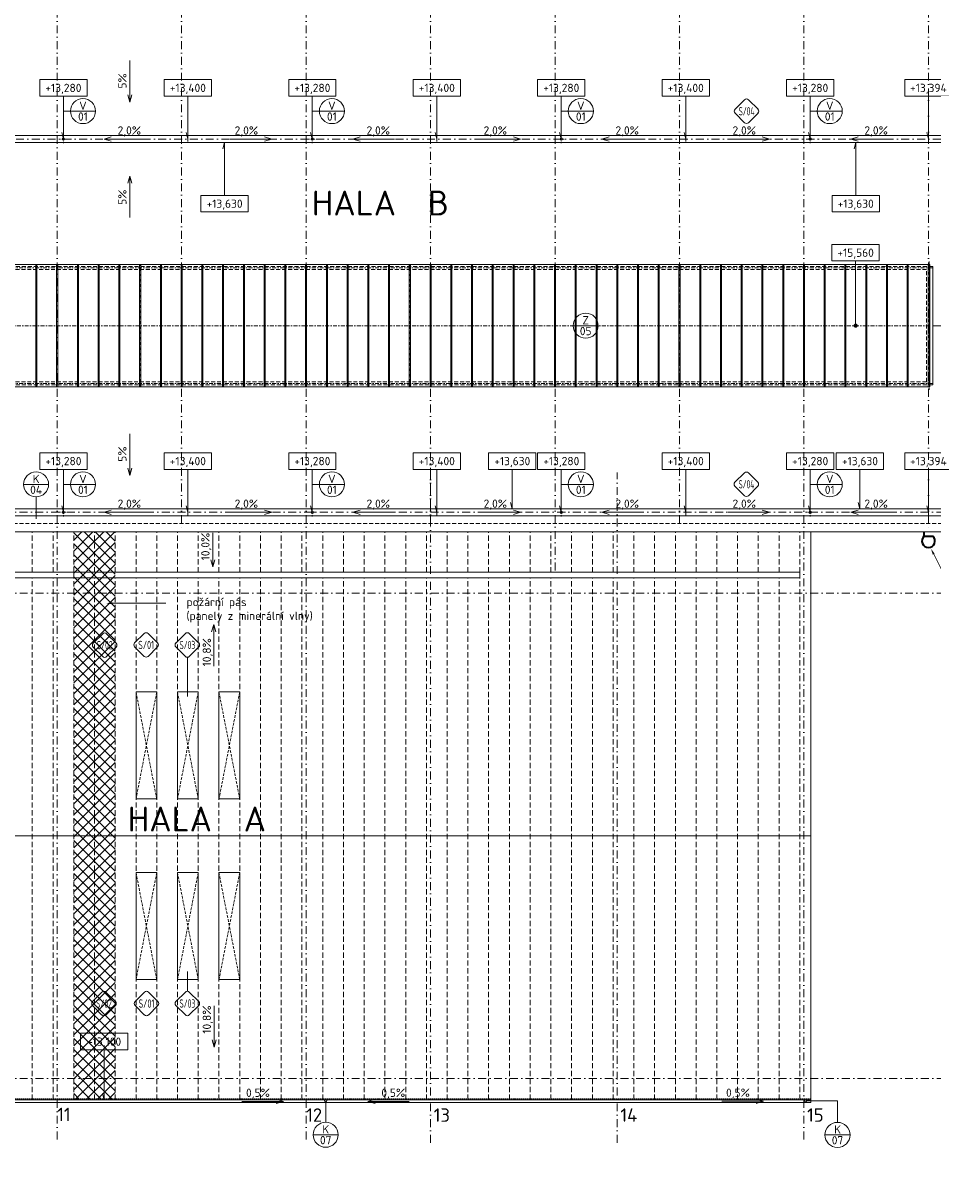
# Model space of a CAD drawing. Header units: millimetres. Extents: x -916886 to 3713765, y -2985421 to 1675785.
# Tile 93 of 256: x 100910 to 144762, y 145057 to 200890. Entities that reach past the tile are written whole.
import ezdxf
from ezdxf import colors
from ezdxf.entities.mleader import LeaderData, LeaderLine
from ezdxf.enums import TextEntityAlignment as Align
from ezdxf.math import Vec2, Vec3

# ---------------------------------------------------------------- set-up
doc = ezdxf.new("R2010")
doc.units = ezdxf.units.MM
for name, pattern in [('CENTERX2', [101.6, 63.5, -12.7, 12.7, -12.7]), ('DASHDOT', [25.4, 12.7, -6.35, 0, -6.35]), ('DASHED', [19.05, 12.7, -6.35]), ('HIDDEN', [9.525, 6.35, -3.175]), ('LINETYPE_0', [0]), ('ČÁRKOVANÁ', [19.05, 12.7, -6.35])]:
    doc.linetypes.add(name, pattern=pattern)
for name, color, linetype, lineweight in [('A99_N_kce-pod', 7, 'DASHED', 20), ('A99_N_kce-pohl', 1, 'Continuous', 9), ('A99_N_koty-vysk', 160, 'Continuous', 9), ('A99_N_sraf', 252, 'Continuous', 0), ('A99_N_txt-popis-200', 240, 'Continuous', 5), ('A99_N_txt-popis-50 @ 200', 240, 'Continuous', 9), ('A99_N_znaceni 200', 5, 'Continuous', 5), ('A99_S_osy', 1, 'CENTERX2', 5)]:
    doc.layers.add(name, color=color, linetype=linetype, lineweight=lineweight)
doc.styles.add('A99_kota', font='isocpeur.ttf', dxfattribs={"height": 2})
doc.styles.add('A99_popis', font='isocpeur.ttf')
doc.styles.add('ad_popis 100', font='isocpeur.ttf', dxfattribs={"height": 200})

# ---------------------------------------------------------------- blocks, each defined once
blk = doc.blocks.new('*U51')
at = {"color": 0, "linetype": 'ByBlock'}
blk.add_line((5.7, -4), (5.7, -19.6), dxfattribs=at)
blk.add_lwpolyline([(0, -4), (11.4, -4), (11.4, 0), (0, 0)], close=True, dxfattribs=at)
at = {"color": 0, "linetype": 'ByBlock', "ltscale": 200, "const_width": 0.5}
blk.add_lwpolyline([(5.7, -19.85, -1), (5.7, -19.35, -1)], format="xyb", close=True, dxfattribs=at)
at = {"color": 0, "linetype": 'ByBlock', "style": 'A99_kota'}
for tag, p in [('VYSKA', (5.7, -2.24)), ('VYSKA_POPIS1', (5.7, -6.04)), ('VYSKA_POPIS2', (5.9, -9.54)), ('VYSKA_POPIS3', (5.9, -13.04))]:
    blk.add_attdef(tag, text='', height=2, dxfattribs=at).set_placement(p, align=Align.MIDDLE)
blk = doc.blocks.new('*U64')
at = {"color": 0, "linetype": 'ByBlock'}
for p, q in [((5.7, -4), (5.7, -14.35)), ((5.7, -14.35), (5.29, -12.8))]:
    blk.add_line(p, q, dxfattribs=at)
blk.add_lwpolyline([(0, -4), (11.4, -4), (11.4, 0), (0, 0)], close=True, dxfattribs=at)
at = {"color": 0, "linetype": 'ByBlock', "style": 'A99_kota'}
for tag, p in [('VYSKA', (5.7, -2.24)), ('VYSKA_POPIS1', (5.7, -6.04)), ('VYSKA_POPIS2', (5.9, -9.54)), ('VYSKA_POPIS3', (5.9, -13.04))]:
    blk.add_attdef(tag, text='', height=2, dxfattribs=at).set_placement(p, align=Align.MIDDLE)
blk = doc.blocks.new('*U20')
at = {"color": 0, "linetype": 'ByBlock'}
blk.add_line((-3.02, 0), (3.02, 0), dxfattribs=at)
blk.add_circle((0, 0), 3.02, dxfattribs=at)
at = {"color": 0, "linetype": 'ByBlock', "style": 'A99_popis'}
for tag, p in [('KATEGORIE', (0, 1.31)), ('PRVEK', (0, -1.3))]:
    blk.add_attdef(tag, text='', height=2, dxfattribs=at).set_placement(p, align=Align.MIDDLE_CENTER)
blk = doc.blocks.new('*U96')
at = {"color": 0}
for p, q in [((-0.72, 4.14), (-4.15, 0.71)), ((4.14, 0.71), (0.71, 4.14)), ((-4.15, -0.72), (-0.72, -4.15)), ((0.71, -4.15), (4.14, -0.72))]:
    blk.add_line(p, q, dxfattribs=at)
for centre, start, end in [((0, 3.42), 45, 135), ((-3.43, 0), 135, 225), ((3.42, 0), 315, 45), ((0, -3.43), 225, 315)]:
    blk.add_arc(centre, 1.01, start, end, dxfattribs=at)
at = {"color": 0, "linetype": 'ByBlock', "style": 'A99_popis', "width": 0.953108}
blk.add_attdef('SKLADBA', text='', height=3, rotation=0.0103, dxfattribs=at).set_placement((-2.86, -1.51), (2.86, -1.5), align=Align.FIT)
blk = doc.blocks.new('*U97')
at = {"color": 0, "linetype": 'ByBlock'}
for p, q in [((5.7, -4), (5.7, -16.06)), ((5.7, -16.06), (5.29, -14.52))]:
    blk.add_line(p, q, dxfattribs=at)
blk.add_lwpolyline([(0, -4), (11.4, -4), (11.4, 0), (0, 0)], close=True, dxfattribs=at)
at = {"color": 0, "linetype": 'ByBlock', "style": 'A99_kota'}
for tag, p in [('VYSKA', (5.7, -2.24)), ('VYSKA_POPIS1', (5.7, -6.04)), ('VYSKA_POPIS2', (5.9, -9.54)), ('VYSKA_POPIS3', (5.9, -13.04))]:
    blk.add_attdef(tag, text='', height=2, dxfattribs=at).set_placement(p, align=Align.MIDDLE)
blk = doc.blocks.new('*U95')
at = {"color": 0}
for p, q in [((-0.72, 4.14), (-4.15, 0.71)), ((4.14, 0.71), (0.71, 4.14)), ((-4.15, -0.72), (-0.72, -4.15)), ((0.71, -4.15), (4.14, -0.72))]:
    blk.add_line(p, q, dxfattribs=at)
for centre, start, end in [((0, 3.42), 45, 135), ((-3.43, 0), 135, 225), ((3.42, 0), 315, 45), ((0, -3.43), 225, 315)]:
    blk.add_arc(centre, 1.01, start, end, dxfattribs=at)
at = {"color": 0, "linetype": 'ByBlock', "style": 'A99_popis', "width": 0.953108}
blk.add_attdef('SKLADBA', text='', height=3, rotation=0.0103, dxfattribs=at).set_placement((-2.86, -1.51), (2.86, -1.5), align=Align.FIT)
blk = doc.blocks.new('*U101')
at = {"color": 0}
for p, q in [((0, 4.44), (0, 11.52)), ((-0.72, 4.14), (-4.15, 0.71)), ((4.14, 0.71), (0.71, 4.14)), ((-4.15, -0.72), (-0.72, -4.15)), ((0.71, -4.15), (4.14, -0.72))]:
    blk.add_line(p, q, dxfattribs=at)
for centre, start, end in [((0, 3.42), 45, 135), ((-3.43, 0), 135, 225), ((3.42, 0), 315, 45), ((0, -3.43), 225, 315)]:
    blk.add_arc(centre, 1.01, start, end, dxfattribs=at)
at = {"color": 0, "linetype": 'ByBlock', "style": 'A99_popis', "width": 0.953108}
blk.add_attdef('SKLADBA', text='', height=3, rotation=0.0103, dxfattribs=at).set_placement((-2.86, -1.51), (2.86, -1.5), align=Align.FIT)
blk = doc.blocks.new('*U102')
at = {"color": 0}
for p, q in [((-0.72, 4.14), (-4.15, 0.71)), ((4.14, 0.71), (0.71, 4.14)), ((-4.15, -0.72), (-0.72, -4.15)), ((0.71, -4.15), (4.14, -0.72)), ((0, -4.45), (0, -18.59))]:
    blk.add_line(p, q, dxfattribs=at)
for centre, start, end in [((0, 3.42), 45, 135), ((-3.43, 0), 135, 225), ((3.42, 0), 315, 45), ((0, -3.43), 225, 315)]:
    blk.add_arc(centre, 1.01, start, end, dxfattribs=at)
at = {"color": 0, "linetype": 'ByBlock', "style": 'A99_popis', "width": 0.953108}
blk.add_attdef('SKLADBA', text='', height=3, rotation=0.0103, dxfattribs=at).set_placement((-2.86, -1.51), (2.86, -1.5), align=Align.FIT)
blk = doc.blocks.new('*U128')
at = {"color": 0, "linetype": 'ByBlock'}
for p, q in [((5.7, 12.75), (5.29, 11.2)), ((5.7, 0), (5.7, 12.75))]:
    blk.add_line(p, q, dxfattribs=at)
blk.add_lwpolyline([(0, -4), (11.4, -4), (11.4, 0), (0, 0)], close=True, dxfattribs=at)
at = {"color": 0, "linetype": 'ByBlock', "style": 'A99_kota'}
for tag, p in [('VYSKA', (5.7, -2.24)), ('VYSKA_POPIS1', (5.7, -6.04)), ('VYSKA_POPIS2', (5.9, -9.54)), ('VYSKA_POPIS3', (5.9, -13.04))]:
    blk.add_attdef(tag, text='', height=2, dxfattribs=at).set_placement(p, align=Align.MIDDLE)
blk = doc.blocks.new('*U129')
at = {"color": 0, "linetype": 'ByBlock'}
for p, q in [((5.7, -4), (5.7, -13.52)), ((5.7, -13.52), (5.29, -11.98))]:
    blk.add_line(p, q, dxfattribs=at)
blk.add_lwpolyline([(0, -4), (11.4, -4), (11.4, 0), (0, 0)], close=True, dxfattribs=at)
at = {"color": 0, "linetype": 'ByBlock', "style": 'A99_kota'}
for tag, p in [('VYSKA', (5.7, -2.24)), ('VYSKA_POPIS1', (5.7, -6.04)), ('VYSKA_POPIS2', (5.9, -9.54)), ('VYSKA_POPIS3', (5.9, -13.04))]:
    blk.add_attdef(tag, text='', height=2, dxfattribs=at).set_placement(p, align=Align.MIDDLE)

msp = doc.modelspace()

# ---------------------------------------------------------------- hatches: boundary and pattern name
at = {"layer": 'A99_N_sraf', "linetype": 'Continuous', "lineweight": 0, "ltscale": 0.5, "transparency": 33554687}
h = msp.add_hatch(dxfattribs=at)
h.set_pattern_fill('ANSI37', color=256, scale=3000)
h.set_pattern_definition([(135, (213305, 600), (-265.16504, -265.16504), []), (225, (213305, 600), (265.16504, -265.16504), [])])
h.paths.add_polyline_path([(105350, 176350), (103350, 176350), (103350, 149020), (105350, 149020)])

# ---------------------------------------------------------------- linework, layer by layer
at = {"color": 3, "linetype": 'LINETYPE_0', "lineweight": 35}
for p, q in [((144332.4, 176350), (144332.4, 176146.7)), ((144332.4, 176146.7), (144767.4, 176146.7))]:
    msp.add_line(p, q, dxfattribs=at)
msp.add_arc((144550, 175918.4), 315.4, 133.6031, 46.398, dxfattribs=at)
at = {"layer": 'A99_N_kce-pod', "linetype": 'HIDDEN', "lineweight": 5, "ltscale": 10}
msp.add_lwpolyline([(138875.5, 149020), (-600, 149020)], dxfattribs=at)
at = {"layer": 'A99_N_kce-pohl', "linetype": 'Continuous', "lineweight": 9}
for p, q in [((101525, 183345), (101525, 189255)), ((101575, 183345), (101575, 189255)), ((102525, 183345), (102525, 189255)), ((102575, 183345), (102575, 189255)), ((103525, 183345), (103525, 189255)), ((103575, 183345), (103575, 189255)), ((104525, 183345), (104525, 189255)), ((104575, 183345), (104575, 189255)), ((105525, 183345), (105525, 189255)), ((105575, 183345), (105575, 189255)), ((106525, 183345), (106525, 189255)), ((106575, 183345), (106575, 189255)), ((107525, 183345), (107525, 189255)), ((107575, 183345), (107575, 189255)), ((108525, 183345), (108525, 189255)), ((108575, 183345), (108575, 189255)), ((109525, 183345), (109525, 189255)), ((109575, 183345), (109575, 189255)), ((110525, 183345), (110525, 189255)), ((110575, 183345), (110575, 189255)), ((111525, 183345), (111525, 189255)), ((111575, 183345), (111575, 189255)), ((112525, 183345), (112525, 189255)), ((112575, 183345), (112575, 189255)), ((113525, 183345), (113525, 189255)), ((113575, 183345), (113575, 189255)), ((114525, 183345), (114525, 189255)), ((114575, 183345), (114575, 189255)), ((115525, 183345), (115525, 189255)), ((115575, 183345), (115575, 189255)), ((116525, 183345), (116525, 189255)), ((116575, 183345), (116575, 189255)), ((117525, 183345), (117525, 189255)), ((117575, 183345), (117575, 189255)), ((118525, 183345), (118525, 189255)), ((118575, 183345), (118575, 189255)), ((119525, 183345), (119525, 189255)), ((119575, 183345), (119575, 189255)), ((120525, 183345), (120525, 189255)), ((120575, 183345), (120575, 189255)), ((121525, 183345), (121525, 189255)), ((121575, 183345), (121575, 189255)), ((122525, 183345), (122525, 189255)), ((122575, 183345), (122575, 189255)), ((123525, 183345), (123525, 189255)), ((123575, 183345), (123575, 189255)), ((124525, 183345), (124525, 189255)), ((124575, 183345), (124575, 189255)), ((125525, 183345), (125525, 189255)), ((125575, 183345), (125575, 189255)), ((126525, 183345), (126525, 189255)), ((126575, 183345), (126575, 189255)), ((127525, 183345), (127525, 189255)), ((127575, 183345), (127575, 189255)), ((128525, 183345), (128525, 189255)), ((128575, 183345), (128575, 189255)), ((129525, 183345), (129525, 189255)), ((129575, 183345), (129575, 189255)), ((130525, 183345), (130525, 189255)), ((130575, 183345), (130575, 189255)), ((131525, 183345), (131525, 189255)), ((131575, 183345), (131575, 189255)), ((132525, 183345), (132525, 189255)), ((132575, 183345), (132575, 189255)), ((133525, 183345), (133525, 189255)), ((133575, 183345), (133575, 189255)), ((134525, 183345), (134525, 189255)), ((134575, 183345), (134575, 189255)), ((135525, 183345), (135525, 189255)), ((135575, 183345), (135575, 189255)), ((136525, 183345), (136525, 189255)), ((136575, 183345), (136575, 189255)), ((137525, 183345), (137525, 189255)), ((137575, 183345), (137575, 189255)), ((138525, 183345), (138525, 189255)), ((138575, 183345), (138575, 189255)), ((139525, 183345), (139525, 189255)), ((139575, 183345), (139575, 189255)), ((140525, 183345), (140525, 189255)), ((140575, 183345), (140575, 189255)), ((141525, 183345), (141525, 189255)), ((141575, 183345), (141575, 189255)), ((142525, 183345), (142525, 189255)), ((142575, 183345), (142575, 189255)), ((143525, 183345), (143525, 189255)), ((143575, 183345), (143575, 189255)), ((144545, 183345), (144545, 189255))]:
    msp.add_line(p, q, dxfattribs=at)
at = {"layer": 'A99_N_kce-pohl', "linetype": 'ČÁRKOVANÁ', "lineweight": 9, "ltscale": 15}
msp.add_line((5860, 176760), (150690, 176760), dxfattribs=at)
at = {"layer": 'A99_N_kce-pohl', "linetype": 'Continuous', "lineweight": 9, "ltscale": 25}
msp.add_line((138875.5, 176350), (151100, 176350), dxfattribs=at)
at = {"layer": 'A99_N_kce-pohl', "color": 1, "linetype": 'Continuous', "ltscale": 25}
msp.add_lwpolyline([(150690, 195135), (150690, 195465), (6000, 195465), (6000, 195135)], close=True, dxfattribs=at)
at = {"layer": 'A99_N_kce-pohl', "linetype": 'DASHDOT', "lineweight": 5, "ltscale": 5}
for points in [[(102850, 195100), (102850, 195500)], [(114850, 195100), (114850, 195500)], [(126850, 195100), (126850, 195500)], [(138850, 195100), (138850, 195500)], [(102650, 195300), (103050, 195300)], [(114650, 195300), (115050, 195300)], [(126650, 195300), (127050, 195300)], [(138650, 195300), (139050, 195300)], [(102650, 177300), (103050, 177300)], [(102850, 177100), (102850, 177500)], [(114650, 177300), (115050, 177300)], [(114850, 177100), (114850, 177500)], [(126650, 177300), (127050, 177300)], [(126850, 177100), (126850, 177500)], [(138650, 177300), (139050, 177300)], [(138850, 177100), (138850, 177500)]]:
    msp.add_lwpolyline(points, dxfattribs=at)
at = {"layer": 'A99_N_kce-pohl', "linetype": 'Continuous', "lineweight": 5}
for points in [[(108850, 195180), (108850, 195420)], [(120850, 195180), (120850, 195420)], [(132850, 195180), (132850, 195420)]]:
    msp.add_lwpolyline(points, dxfattribs=at)
at = {"layer": 'A99_N_kce-pohl', "linetype": 'Continuous', "ltscale": 25}
for points in [[(144550, 195180), (144550, 195420)], [(108850, 177135), (108850, 177465)], [(120850, 177135), (120850, 177465)], [(132850, 177135), (132850, 177465)], [(144550, 177180), (144550, 177420)], [(7180, 174440), (-650, 174440), (-650, 148960), (138875, 148960), (138875, 176350)]]:
    msp.add_lwpolyline(points, dxfattribs=at)
at = {"layer": 'A99_N_kce-pohl', "linetype": 'ČÁRKOVANÁ', "lineweight": 9, "ltscale": 15}
for points in [[(144760, 189155), (11790, 189155)], [(144450, 189005.3), (12100, 189005.3)], [(144450, 183594.7), (144450, 189005.3)], [(144450, 183594.7), (144450, 189005.3)], [(144760, 183445), (11790, 183445)], [(144450, 183594.7), (12100, 183594.7)]]:
    msp.add_lwpolyline(points, dxfattribs=at)
at = {"layer": 'A99_N_kce-pohl', "linetype": 'Continuous', "lineweight": 9}
for points in [[(11930, 189255), (144620, 189255), (144620, 183345), (11930, 183345)], [(106350, 168635), (107350, 168635), (107350, 163475), (106350, 163475)], [(108350, 168635), (109350, 168635), (109350, 163475), (108350, 163475)], [(110350, 168635), (111350, 168635), (111350, 163475), (110350, 163475)], [(106350, 159922.5), (107350, 159922.5), (107350, 154762.5), (106350, 154762.5)], [(108350, 159922.5), (109350, 159922.5), (109350, 154762.5), (108350, 154762.5)], [(110350, 159922.5), (111350, 159922.5), (111350, 154762.5), (110350, 154762.5)]]:
    msp.add_lwpolyline(points, close=True, dxfattribs=at)
for points in [[(144595, 183345), (144595, 189255)], [(144760, 183445), (144760, 189155)], [(101525, 186675), (101525, 186495)], [(101575, 186675), (101575, 186495)], [(102525, 186675), (102525, 186495)], [(102575, 186675), (102575, 186495)], [(103525, 186675), (103525, 186495)], [(103575, 186675), (103575, 186495)], [(104525, 186675), (104525, 186495)], [(104575, 186675), (104575, 186495)], [(105525, 186675), (105525, 186495)], [(105575, 186675), (105575, 186495)], [(106525, 186675), (106525, 186495)], [(106575, 186675), (106575, 186495)], [(107525, 186675), (107525, 186495)], [(107575, 186675), (107575, 186495)], [(108525, 186675), (108525, 186495)], [(108575, 186675), (108575, 186495)], [(109525, 186675), (109525, 186495)], [(109575, 186675), (109575, 186495)], [(110525, 186675), (110525, 186495)], [(110575, 186675), (110575, 186495)], [(111525, 186675), (111525, 186495)], [(111575, 186675), (111575, 186495)], [(112525, 186675), (112525, 186495)], [(112575, 186675), (112575, 186495)], [(113525, 186675), (113525, 186495)], [(113575, 186675), (113575, 186495)], [(114525, 186675), (114525, 186495)], [(114575, 186675), (114575, 186495)], [(115525, 186675), (115525, 186495)], [(115575, 186675), (115575, 186495)], [(116525, 186675), (116525, 186495)], [(116575, 186675), (116575, 186495)], [(117525, 186675), (117525, 186495)], [(117575, 186675), (117575, 186495)], [(118525, 186675), (118525, 186495)], [(118575, 186675), (118575, 186495)], [(119525, 186675), (119525, 186495)], [(119575, 186675), (119575, 186495)], [(120525, 186675), (120525, 186495)], [(120575, 186675), (120575, 186495)], [(121525, 186675), (121525, 186495)], [(121575, 186675), (121575, 186495)], [(122525, 186675), (122525, 186495)], [(122575, 186675), (122575, 186495)], [(123525, 186675), (123525, 186495)], [(123575, 186675), (123575, 186495)], [(124525, 186675), (124525, 186495)], [(124575, 186675), (124575, 186495)], [(125525, 186675), (125525, 186495)], [(125575, 186675), (125575, 186495)], [(126525, 186675), (126525, 186495)], [(126575, 186675), (126575, 186495)], [(127525, 186675), (127525, 186495)], [(127575, 186675), (127575, 186495)], [(128525, 186675), (128525, 186495)], [(128575, 186675), (128575, 186495)], [(129525, 186675), (129525, 186495)], [(129575, 186675), (129575, 186495)], [(130525, 186675), (130525, 186495)], [(130575, 186675), (130575, 186495)], [(131525, 186675), (131525, 186495)], [(131575, 186675), (131575, 186495)], [(132525, 186675), (132525, 186495)], [(132575, 186675), (132575, 186495)], [(133525, 186675), (133525, 186495)], [(133575, 186675), (133575, 186495)], [(134525, 186675), (134525, 186495)], [(134575, 186675), (134575, 186495)], [(135525, 186675), (135525, 186495)], [(135575, 186675), (135575, 186495)], [(136525, 186675), (136525, 186495)], [(136575, 186675), (136575, 186495)], [(137525, 186675), (137525, 186495)], [(137575, 186675), (137575, 186495)], [(138525, 186670), (138525, 186490)], [(138575, 186670), (138575, 186490)], [(140525, 186675), (140525, 186495)], [(140575, 186675), (140575, 186495)], [(142525, 186675), (142525, 186495)], [(142575, 186675), (142575, 186495)], [(143525, 186675), (143525, 186495)], [(143575, 186675), (143575, 186495)], [(150690, 186300), (144760, 186300)]]:
    msp.add_lwpolyline(points, dxfattribs=at)
at = {"layer": 'A99_N_kce-pohl', "linetype": 'ČÁRKOVANÁ', "lineweight": 9, "ltscale": 3}
for points in [[(139525, 186675), (139525, 186495)], [(139575, 186675), (139575, 186495)], [(141525, 186675), (141525, 186495)], [(141575, 186675), (141575, 186495)]]:
    msp.add_lwpolyline(points, dxfattribs=at)
at = {"layer": 'A99_N_kce-pohl', "linetype": 'Continuous', "ltscale": 25}
msp.add_lwpolyline([(150690, 177135), (150690, 177465), (6000, 177465), (6000, 177135)], close=True, dxfattribs=at)
at = {"layer": 'A99_N_kce-pohl', "linetype": 'Continuous', "lineweight": 9, "ltscale": 15}
msp.add_lwpolyline([(138875.5, 176350), (7180, 176350)], dxfattribs=at)
at = {"layer": 'A99_N_kce-pohl', "color": 30, "linetype": 'ČÁRKOVANÁ', "lineweight": 5, "ltscale": 20, "true_color": 0xff6e3d}
for points in [[(101350, 174405), (101350, 176350)], [(102350, 174405), (102350, 176350)], [(102350, 174405), (102350, 176350)], [(103350, 174405), (103350, 176350)], [(104350, 174405), (104350, 176350)], [(105350, 174405), (105350, 176350)], [(106350, 174405), (106350, 176350)], [(107350, 174405), (107350, 176350)], [(108350, 174405), (108350, 176350)], [(109350, 174405), (109350, 176350)], [(110350, 174405), (110350, 176350)], [(111350, 174405), (111350, 176350)], [(112350, 174405), (112350, 176350)], [(113350, 174405), (113350, 176350)], [(114350, 174405), (114350, 176350)], [(115350, 174405), (115350, 176350)], [(116350, 174405), (116350, 176350)], [(117350, 174405), (117350, 176350)], [(118350, 174405), (118350, 176350)], [(119350, 174405), (119350, 176350)], [(120350, 174405), (120350, 176350)], [(121350, 174405), (121350, 176350)], [(122350, 174405), (122350, 176350)], [(123350, 174405), (123350, 176350)], [(124350, 174405), (124350, 176350)], [(125350, 174405), (125350, 176350)], [(126350, 174405), (126350, 176350)], [(127350, 174405), (127350, 176350)], [(128350, 174405), (128350, 176350)], [(129350, 174405), (129350, 176350)], [(130350, 174405), (130350, 176350)], [(131350, 174405), (131350, 176350)], [(132350, 174405), (132350, 176350)], [(133350, 174405), (133350, 176350)], [(134350, 174405), (134350, 176350)], [(135350, 174405), (135350, 176350)], [(136350, 174405), (136350, 176350)], [(137350, 174405), (137350, 176350)], [(138350, 174405), (138350, 176350)], [(103350, 148960), (103350, 148960), (103350, 174380)], [(101350, 148960), (101350, 148960), (101350, 174145)], [(102350, 148960), (102350, 148960), (102350, 174145)], [(104350, 148960), (104350, 148960), (104350, 174145)], [(105350, 148960), (105350, 148960), (105350, 174145)], [(106350, 148960), (106350, 148960), (106350, 174145)], [(107350, 148960), (107350, 148960), (107350, 174145)], [(108350, 148960), (108350, 148960), (108350, 174145)], [(109350, 148960), (109350, 148960), (109350, 174145)], [(110350, 148960), (110350, 148960), (110350, 174145)], [(111350, 148960), (111350, 148960), (111350, 174145)], [(112350, 148960), (112350, 148960), (112350, 174145)], [(113350, 148960), (113350, 148960), (113350, 174145)], [(114350, 148960), (114350, 148960), (114350, 174145)], [(115350, 148960), (115350, 148960), (115350, 174145)], [(116350, 148960), (116350, 148960), (116350, 174145)], [(117350, 148960), (117350, 148960), (117350, 174145)], [(118350, 148960), (118350, 148960), (118350, 174145)], [(119350, 148960), (119350, 148960), (119350, 174145)], [(120350, 148960), (120350, 148960), (120350, 174145)], [(121350, 148960), (121350, 148960), (121350, 174145)], [(122350, 148960), (122350, 148960), (122350, 174145)], [(123350, 148960), (123350, 148960), (123350, 174145)], [(124350, 148960), (124350, 148960), (124350, 174145)], [(125350, 148960), (125350, 148960), (125350, 174145)], [(126350, 148960), (126350, 148960), (126350, 174145)], [(127350, 148960), (127350, 148960), (127350, 174145)], [(128350, 148960), (128350, 148960), (128350, 174145)], [(129350, 148960), (129350, 148960), (129350, 174145)], [(130350, 148960), (130350, 148960), (130350, 174145)], [(131350, 148960), (131350, 148960), (131350, 174145)], [(132350, 148960), (132350, 148960), (132350, 174145)], [(133350, 148960), (133350, 148960), (133350, 174145)], [(134350, 148960), (134350, 148960), (134350, 174145)], [(135350, 148960), (135350, 148960), (135350, 174145)], [(136350, 148960), (136350, 148960), (136350, 174145)], [(137350, 148960), (137350, 148960), (137350, 174145)], [(138350, 148960), (138350, 148960), (138350, 174145)]]:
    msp.add_lwpolyline(points, dxfattribs=at)
at = {"layer": 'A99_N_kce-pohl', "color": 1, "linetype": 'Continuous', "lineweight": 9, "ltscale": 25}
msp.add_lwpolyline([(138352.5, 174145), (138352.5, 174410), (7350, 174410), (7350, 174145)], close=True, dxfattribs=at)
at = {"layer": 'A99_N_kce-pohl', "linetype": 'ČÁRKOVANÁ', "lineweight": 9, "ltscale": 10}
for points in [[(107350, 168635), (106350, 163475)], [(106350, 168635), (107350, 163475)], [(109350, 168635), (108350, 163475)], [(108350, 168635), (109350, 163475)], [(111350, 168635), (110350, 163475)], [(110350, 168635), (111350, 163475)], [(107350, 159922.5), (106350, 154762.5)], [(106350, 159922.5), (107350, 154762.5)], [(109350, 159922.5), (108350, 154762.5)], [(108350, 159922.5), (109350, 154762.5)], [(111350, 159922.5), (110350, 154762.5)], [(110350, 159922.5), (111350, 154762.5)]]:
    msp.add_lwpolyline(points, dxfattribs=at)
at = {"layer": 'A99_N_kce-pohl', "color": 1, "linetype": 'Continuous', "lineweight": 9, "ltscale": 25}
msp.add_lwpolyline([(138875.5, 161700), (-650, 161700)], dxfattribs=at)
at = {"layer": 'A99_N_kce-pohl', "linetype": 'Continuous'}
for points in [[(138875, 148830), (-650, 148830)], [(138875, 148960), (138875, 148830)]]:
    msp.add_lwpolyline(points, dxfattribs=at)
for centre in [(102850, 195300), (114850, 195300), (126850, 195300), (138850, 195300), (102850, 177300), (114850, 177300), (126850, 177300), (138850, 177300), (115495, 148920), (138635, 148920)]:
    msp.add_circle(centre, 60, dxfattribs=at)
at = {"layer": 'A99_N_koty-vysk'}
for points in [[(106050, 197082), (106050, 199082)], [(106050, 197082), (105950, 197432)], [(106050, 197082), (106150, 197432)], [(104810, 195300), (105160, 195400)], [(104810, 195300), (106810, 195300)], [(104810, 195300), (105160, 195200)], [(112890, 195300), (110890, 195300)], [(112890, 195300), (112540, 195400)], [(112890, 195300), (112540, 195200)], [(116810, 195300), (117160, 195400)], [(116810, 195300), (118810, 195300)], [(116810, 195300), (117160, 195200)], [(124890, 195300), (122890, 195300)], [(124890, 195300), (124540, 195400)], [(124890, 195300), (124540, 195200)], [(128810, 195300), (129160, 195400)], [(128810, 195300), (130810, 195300)], [(128810, 195300), (129160, 195200)], [(136890, 195300), (134890, 195300)], [(136890, 195300), (136540, 195400)], [(136890, 195300), (136540, 195200)], [(140810, 195300), (141160, 195400)], [(140810, 195300), (142810, 195300)], [(140810, 195300), (141160, 195200)], [(106050, 193518), (105950, 193168)], [(106050, 193518), (106050, 191518)], [(106050, 193518), (106150, 193168)], [(106050, 179082), (106050, 181082)], [(106050, 179082), (105950, 179432)], [(106050, 179082), (106150, 179432)], [(104810, 177300), (105160, 177400)], [(104810, 177300), (106810, 177300)], [(104810, 177300), (105160, 177200)], [(112890, 177300), (110890, 177300)], [(112890, 177300), (112540, 177400)], [(112890, 177300), (112540, 177200)], [(116810, 177300), (117160, 177400)], [(116810, 177300), (118810, 177300)], [(116810, 177300), (117160, 177200)], [(124890, 177300), (122890, 177300)], [(124890, 177300), (124540, 177400)], [(124890, 177300), (124540, 177200)], [(128810, 177300), (129160, 177400)], [(128810, 177300), (130810, 177300)], [(128810, 177300), (129160, 177200)], [(136890, 177300), (134890, 177300)], [(136890, 177300), (136540, 177400)], [(136890, 177300), (136540, 177200)], [(140810, 177300), (141160, 177400)], [(140810, 177300), (142810, 177300)], [(140810, 177300), (141160, 177200)], [(110052.5, 174662.5), (110052.5, 176305)], [(110052.5, 174662.5), (109952.5, 175012.5)], [(110052.5, 174662.5), (110152.5, 175012.5)], [(110095, 171882.7), (109995, 171532.7)], [(110095, 171882.7), (110095, 169882.7)], [(110095, 171882.7), (110195, 171532.7)], [(110120, 151501.7), (110120, 153501.7)], [(110120, 151501.7), (110020, 151851.7)], [(110120, 151501.7), (110220, 151851.7)], [(113455, 148890), (111455, 148890)], [(113455, 148890), (113105, 148990)], [(113455, 148890), (113105, 148790)], [(117525, 148890), (117875, 148990)], [(117525, 148890), (119525, 148890)], [(117525, 148890), (117875, 148790)], [(136595, 148895), (134595, 148895)], [(136595, 148895), (136245, 148995)], [(136595, 148895), (136245, 148795)]]:
    msp.add_lwpolyline(points, dxfattribs=at)
at = {"layer": 'A99_N_znaceni 200'}
for points in [[(103188.5, 196646.5), (102850, 196646.5)], [(115188.5, 196646.5), (114850, 196646.5)], [(127188.5, 196646.5), (126850, 196646.5)], [(139188.5, 196646.5), (138850, 196646.5)], [(103188.5, 178646.5), (102850, 178646.5)], [(115188.5, 178646.5), (114850, 178646.5)], [(127188.5, 178646.5), (126850, 178646.5)], [(139188.5, 178646.5), (138850, 178646.5)], [(101534.3, 178041.4), (101534.3, 176980.3)], [(115495, 148920), (115495, 147884)]]:
    msp.add_lwpolyline(points, dxfattribs=at)
at = {"layer": 'A99_N_znaceni 200', "lineweight": 5}
msp.add_lwpolyline([(140167.5, 147876.5), (140167.5, 148920), (138635, 148920)], dxfattribs=at)
at = {"layer": 'A99_S_osy', "linetype": 'DASHDOT', "lineweight": 5, "ltscale": 10}
for p, q in [((144590, 189400), (144590, 183200)), ((101550, 183345), (101550, 189255)), ((103550, 183345), (103550, 189255)), ((104550, 183345), (104550, 189255)), ((105550, 183345), (105550, 189255)), ((106550, 183345), (106550, 189255)), ((107550, 183345), (107550, 189255)), ((108550, 183345), (108550, 189255)), ((109550, 183345), (109550, 189255)), ((110550, 183345), (110550, 189255)), ((111550, 183345), (111550, 189255)), ((112550, 183345), (112550, 189255)), ((113550, 183345), (113550, 189255)), ((115550, 183345), (115550, 189255)), ((116550, 183345), (116550, 189255)), ((117550, 183345), (117550, 189255)), ((118550, 183345), (118550, 189255)), ((119550, 183345), (119550, 189255)), ((120550, 189255), (120550, 183345)), ((121550, 183345), (121550, 189255)), ((122550, 183345), (122550, 189255)), ((123550, 183345), (123550, 189255)), ((124550, 183345), (124550, 189255)), ((125550, 183345), (125550, 189255)), ((127550, 183345), (127550, 189255)), ((128550, 183345), (128550, 189255)), ((129550, 183345), (129550, 189255)), ((130550, 183345), (130550, 189255)), ((131550, 183345), (131550, 189255)), ((132550, 183345), (132550, 189255)), ((133550, 183345), (133550, 189255)), ((134550, 183345), (134550, 189255)), ((135550, 183345), (135550, 189255)), ((136550, 183345), (136550, 189255)), ((137550, 183345), (137550, 189255)), ((139550, 183345), (139550, 189255)), ((140550, 183345), (140550, 189255)), ((141550, 183345), (141550, 189255)), ((142550, 183345), (142550, 189255)), ((143550, 183345), (143550, 189255))]:
    msp.add_line(p, q, dxfattribs=at)
at = {"layer": 'A99_S_osy', "linetype": 'DASHDOT', "lineweight": 5, "ltscale": 30}
for points in [[(102550, 264800), (102550, 146890)], [(108550, 264800), (108550, 176462.5)], [(114550, 264800), (114550, 146890)], [(120550, 264800), (120550, 176462.5)], [(126550, 264800), (126550, 174390)], [(132550, 264800), (132550, 176462.5)], [(138550, 264800), (138550, 146890)], [(144550, 264800), (144550, 176462.5)], [(176395, 195300), (4375, 195300)], [(120550, 146890), (120550, 179215)], [(129550, 146890), (129550, 179215)], [(177325, 177300), (4375, 177300)], [(152950, 173400), (-2660, 173400)], [(152950, 150000), (-2645, 150000)]]:
    msp.add_lwpolyline(points, dxfattribs=at)
at = {"layer": 'A99_S_osy', "linetype": 'DASHDOT', "lineweight": 5, "ltscale": 15}
for points in [[(144740, 189095), (11865, 189095)], [(144620, 186300), (11930, 186300)], [(144740, 183505), (11865, 183505)]]:
    msp.add_lwpolyline(points, dxfattribs=at)

# ---------------------------------------------------------------- block references
at = {"layer": 'A99_N_koty-vysk', "xscale": 200, "yscale": 200, "zscale": 200}
for name, p, values in [('*U64', (101710, 198170), {'VYSKA': '+13,280'}), ('*U64', (107710, 198170), {'VYSKA': '+13,400'}), ('*U64', (113710, 198170), {'VYSKA': '+13,280'}), ('*U64', (119710, 198170), {'VYSKA': '+13,400'}), ('*U64', (125710, 198170), {'VYSKA': '+13,280'}), ('*U64', (131710, 198170), {'VYSKA': '+13,400'}), ('*U64', (137710, 198170), {'VYSKA': '+13,280'}), ('*U64', (143410, 198170), {'VYSKA': '+13,394'}), ('*U128', (109480, 192585), {'VYSKA': '+13,630'}), ('*U128', (139905, 192585), {'VYSKA': '+13,630'}), ('*U64', (101710, 180170), {'VYSKA': '+13,280'}), ('*U64', (107710, 180170), {'VYSKA': '+13,400'}), ('*U64', (113710, 180170), {'VYSKA': '+13,280'}), ('*U64', (119710, 180170), {'VYSKA': '+13,400'}), ('*U129', (123347.5, 180170), {'VYSKA': '+13,630'}), ('*U64', (125710, 180170), {'VYSKA': '+13,280'}), ('*U64', (131710, 180170), {'VYSKA': '+13,400'}), ('*U64', (137710, 180170), {'VYSKA': '+13,280'}), ('*U129', (140110, 180170), {'VYSKA': '+13,630'}), ('*U64', (143410, 180170), {'VYSKA': '+13,394'}), ('*U97', (103675, 152172.5), {'VYSKA': '+13,100'})]:
    msp.add_blockref(name, p, dxfattribs=at).add_auto_attribs(values)
at = {"layer": 'A99_N_koty-vysk'}
ref = msp.add_blockref('*U51', (142180.7, 190220), dxfattribs=dict(at, xscale=-200, yscale=200, zscale=200))
ref.add_attrib('VYSKA', '+15,560', dxfattribs={"layer": '0', "color": 0, "linetype": 'ByBlock', "height": 400, "style": 'A99_kota'}).set_placement((141040.7, 189771.8), align=Align.MIDDLE)
at = {"layer": 'A99_N_znaceni 200', "xscale": 200, "yscale": 200, "zscale": 200}
for p, values in [((103792.5, 196646.5), {'KATEGORIE': 'V', 'PRVEK': '01'}), ((115792.5, 196646.5), {'KATEGORIE': 'V', 'PRVEK': '01'}), ((127792.5, 196646.5), {'KATEGORIE': 'V', 'PRVEK': '01'}), ((139792.5, 196646.5), {'KATEGORIE': 'V', 'PRVEK': '01'}), ((128027.5, 186300), {'KATEGORIE': 'Z', 'PRVEK': '05'}), ((101534.3, 178645.3), {'KATEGORIE': 'K', 'PRVEK': '04'}), ((103792.5, 178646.5), {'KATEGORIE': 'V', 'PRVEK': '01'}), ((115792.5, 178646.5), {'KATEGORIE': 'V', 'PRVEK': '01'}), ((127792.5, 178646.5), {'KATEGORIE': 'V', 'PRVEK': '01'}), ((139792.5, 178646.5), {'KATEGORIE': 'V', 'PRVEK': '01'}), ((115495, 147280), {'KATEGORIE': 'K', 'PRVEK': '07'}), ((140167.5, 147272.5), {'KATEGORIE': 'K', 'PRVEK': '07'})]:
    msp.add_blockref('*U20', p, dxfattribs=at).add_auto_attribs(values)
at = {"layer": 'A99_N_znaceni 200', "lineweight": 5}
ref = msp.add_blockref('*U96', (135782.5, 196642.5), dxfattribs=dict(at, xscale=133.3, yscale=133.3, zscale=133.3))
ref.add_attrib('SKLADBA', 'S/04', dxfattribs={"layer": '0', "color": 0, "linetype": 'ByBlock', "height": 400, "rotation": 0.01026, "style": 'A99_popis', "width": 0.635246}).set_placement((135400.8, 196441.8), (136163.1, 196441.9), align=Align.FIT)
ref = msp.add_blockref('*U96', (135775, 178652.5), dxfattribs=dict(at, xscale=133.3, yscale=133.3, zscale=133.3))
ref.add_attrib('SKLADBA', 'S/04', dxfattribs={"layer": '0', "color": 0, "linetype": 'ByBlock', "height": 400, "rotation": 0.01026, "style": 'A99_popis', "width": 0.635246}).set_placement((135393.3, 178451.8), (136155.6, 178451.9), align=Align.FIT)
ref = msp.add_blockref('*U95', (104840.2, 170893.4), dxfattribs=dict(at, xscale=133.3, yscale=133.3, zscale=133.3))
ref.add_attrib('SKLADBA', 'S/02', dxfattribs={"layer": '0', "color": 0, "linetype": 'ByBlock', "height": 400, "rotation": 0.01026, "style": 'A99_popis', "width": 0.657151}).set_placement((104458.5, 170692.7), (105220.8, 170692.8), align=Align.FIT)
ref = msp.add_blockref('*U95', (106837.7, 170903.4), dxfattribs=dict(at, xscale=133.3, yscale=133.3, zscale=133.3))
ref.add_attrib('SKLADBA', 'S/01', dxfattribs={"layer": '0', "color": 0, "linetype": 'ByBlock', "height": 400, "rotation": 0.01026, "style": 'A99_popis', "width": 0.705829}).set_placement((106456, 170702.7), (107218.3, 170702.8), align=Align.FIT)
ref = msp.add_blockref('*U102', (108825, 170901.2), dxfattribs=dict(at, xscale=133.3, yscale=133.3, zscale=133.3))
ref.add_attrib('SKLADBA', 'S/03', dxfattribs={"layer": '0', "color": 0, "linetype": 'ByBlock', "height": 400, "rotation": 0.01026, "style": 'A99_popis', "width": 0.657151}).set_placement((108443.3, 170700.5), (109205.6, 170700.6), align=Align.FIT)
ref = msp.add_blockref('*U101', (108825, 153610), dxfattribs=dict(at, xscale=133.3, yscale=133.3, zscale=133.3))
ref.add_attrib('SKLADBA', 'S/03', dxfattribs={"layer": '0', "color": 0, "linetype": 'ByBlock', "height": 400, "rotation": 0.01026, "style": 'A99_popis', "width": 0.657151}).set_placement((108443.3, 153409.3), (109205.6, 153409.4), align=Align.FIT)
ref = msp.add_blockref('*U95', (104805.2, 153608.4), dxfattribs=dict(at, xscale=133.3, yscale=133.3, zscale=133.3))
ref.add_attrib('SKLADBA', 'S/02', dxfattribs={"layer": '0', "color": 0, "linetype": 'ByBlock', "height": 400, "rotation": 0.01026, "style": 'A99_popis', "width": 0.657151}).set_placement((104423.5, 153407.7), (105185.8, 153407.8), align=Align.FIT)
ref = msp.add_blockref('*U95', (106855, 153608.4), dxfattribs=dict(at, xscale=133.3, yscale=133.3, zscale=133.3))
ref.add_attrib('SKLADBA', 'S/01', dxfattribs={"layer": '0', "color": 0, "linetype": 'ByBlock', "height": 400, "rotation": 0.01026, "style": 'A99_popis', "width": 0.705829}).set_placement((106473.3, 153407.7), (107235.6, 153407.8), align=Align.FIT)

# ---------------------------------------------------------------- texts
at = {"layer": 'A99_N_koty-vysk', "char_height": 400, "rotation": 90, "style": 'ad_popis 100'}
for s, width, insert, attachment_point in [('5%', 140, (105492.7, 197735), 1), ('5%', 140, (105492.7, 192865), 3), ('5%', 140, (105492.7, 179735), 1), ('10,0%', 673.852, (109495.2, 174982.5), 1), ('10,8%', 673.852, (109562.7, 171229.7), 3), ('10,8%', 673.852, (109562.7, 152154.7), 1)]:
    msp.add_mtext_dynamic_manual_height_columns(s, width=width, gutter_width=2000, heights=[0], dxfattribs=dict(at, insert=insert, attachment_point=attachment_point))
at = {"layer": 'A99_N_koty-vysk', "char_height": 400, "style": 'ad_popis 100'}
for s, insert, attachment_point in [('2,0%', (105463, 195915), 1), ('2,0%', (112237, 195915), 3), ('2,0%', (117463, 195915), 1), ('2,0%', (124237, 195915), 3), ('2,0%', (129463, 195915), 1), ('2,0%', (136237, 195915), 3), ('2,0%', (141463, 195915), 1), ('2,0%', (105463, 177915), 1), ('2,0%', (112237, 177915), 3), ('2,0%', (117463, 177915), 1), ('2,0%', (124237, 177915), 3), ('2,0%', (129463, 177915), 1), ('2,0%', (136237, 177915), 3), ('2,0%', (141463, 177915), 1), ('0,5%', (112802, 149505), 3), ('0,5%', (118178, 149505), 1), ('0,5%', (135942, 149510), 3)]:
    msp.add_mtext_dynamic_manual_height_columns(s, width=673.852, gutter_width=2000, heights=[0], dxfattribs=dict(at, insert=insert, attachment_point=attachment_point))
at = {"layer": 'A99_N_txt-popis-200', "lineweight": 9, "ltscale": 5, "style": 'ad_popis 100'}
for s, p in [('HALA  B', (114825, 191615)), ('HALA  A', (105950, 161907.5))]:
    msp.add_text(s, height=1200, dxfattribs=at).set_placement(p)
at = {"layer": 'A99_N_txt-popis-200', "color": 1, "lineweight": 0, "char_height": 650, "attachment_point": 1, "style": 'ad_popis 100'}
for s, insert in [('11', (102550, 148583.5)), ('12', (114550, 148553.5)), ('13', (120700, 148553.5)), ('14', (129700, 148553.5)), ('15', (138700, 148556.7))]:
    msp.add_mtext_dynamic_manual_height_columns(s, width=832.5, gutter_width=1000, heights=[0], dxfattribs=dict(at, insert=insert))

# ---------------------------------------------------------------- leaders
at = {"layer": 'A99_N_txt-popis-50 @ 200', "lineweight": 9}
ml = msp.add_multileader_mtext('Standard', dxfattribs=at)
ml.set_content('\\A1;{\\C3;výlez na střechu}', color=1, style='A99_popis')
ml.set_leader_properties(color=256, linetype='ByLayer', lineweight=-1)
ml.build(insert=Vec2(0, 0))
ml.multileader.update_dxf_attribs({"dogleg_length": 200, "arrow_head_size": 300, "scale": 200})
ctx = ml.context
ctx.base_point, ctx.scale, ctx.char_height, ctx.arrow_head_size, ctx.landing_gap_size, ctx.plane_origin = Vec3(147752.4, 170975.9), 200, 1000, 300, 1000, Vec3(147052.4, 163393)
notes = []
notes.append((ctx, [(0, (1, 1, 0), (146952.4, 170975.9), (1, 0), 800, [(0, [(144670, 175550)], 0, [])])]))
ctx.mtext.insert, ctx.mtext.width, ctx.mtext.defined_height, ctx.mtext.flow_direction = Vec3(148752.4, 171625.9), 10627.466, 735.4, 5
ml = msp.add_multileader_mtext('Standard', dxfattribs=at)
ml.set_content('\\A1;{\\C256;odvodňovací žlab se nemění,\\Pna stavbě se provede kontrola}', color=1, style='A99_popis')
ml.set_leader_properties(color=256, linetype='ByLayer', lineweight=-1)
ml.build(insert=Vec2(0, 0))
ml.multileader.update_dxf_attribs({"dogleg_length": 200, "arrow_head_size": 300, "scale": 200})
ctx = ml.context
ctx.base_point, ctx.scale, ctx.char_height, ctx.arrow_head_size, ctx.landing_gap_size, ctx.plane_origin = Vec3(26627.5, 172915), 200, 400, 300, 1000, Vec3(26075, 165489.2)
notes.append((ctx, [(0, (1, 1, 0), (25827.5, 172915), (1, 0), 800, [(0, [(25830, 174410)], 0, [])])]))
ctx.mtext.insert, ctx.mtext.width, ctx.mtext.defined_height, ctx.mtext.flow_direction = Vec3(27627.5, 173175), 7914.793, 1247.5, 5
ml = msp.add_multileader_mtext('Standard', dxfattribs=at)
ml.set_content('\\A1;{\\C256;odvodňovací žlab se nemění,\\Pna stavbě se provede kontrola}', color=1, style='A99_popis')
ml.set_leader_properties(color=256, linetype='ByLayer', lineweight=-1)
ml.build(insert=Vec2(0, 0))
ml.multileader.update_dxf_attribs({"dogleg_length": 200, "arrow_head_size": 300, "scale": 200})
ctx = ml.context
ctx.base_point, ctx.scale, ctx.char_height, ctx.arrow_head_size, ctx.landing_gap_size, ctx.plane_origin = Vec3(81607.5, 172915), 200, 400, 300, 1000, Vec3(81055, 165489.2)
notes.append((ctx, [(0, (1, 1, 0), (80807.5, 172915), (1, 0), 800, [(0, [(80810, 174410)], 0, [])])]))
ctx.mtext.insert, ctx.mtext.width, ctx.mtext.defined_height, ctx.mtext.flow_direction = Vec3(82607.5, 173175), 7914.793, 1247.5, 5
ml = msp.add_multileader_mtext('Standard', dxfattribs=at)
ml.set_content('\\A1;{\\C256;požární pás\\P(panely z minerální vlny)}', color=1, style='A99_popis')
ml.set_leader_properties(color=256, linetype='ByLayer', lineweight=-1)
ml.build(insert=Vec2(0, 0))
ml.multileader.update_dxf_attribs({"dogleg_length": 200, "arrow_head_size": 300, "scale": 200})
ctx = ml.context
ctx.base_point, ctx.scale, ctx.char_height, ctx.arrow_head_size, ctx.landing_gap_size, ctx.plane_origin = Vec3(58580, 172914.2), 200, 400, 300, 1000, Vec3(57880, 164819.2)
notes.append((ctx, [(0, (1, 1, 0), (57780, 172914.2), (1, 0), 800, [(0, [(55709.2, 172914.2)], 0, [])])]))
ctx.mtext.insert, ctx.mtext.width, ctx.mtext.defined_height, ctx.mtext.flow_direction = Vec3(59580, 173174.2), 6001.817, 1247.5, 5
ml = msp.add_multileader_mtext('Standard', dxfattribs=at)
ml.set_content('\\A1;{\\C256;požární pás\\P(panely z minerální vlny)}', color=1, style='A99_popis')
ml.set_leader_properties(color=256, linetype='ByLayer', lineweight=-1)
ml.build(insert=Vec2(0, 0))
ml.multileader.update_dxf_attribs({"dogleg_length": 200, "arrow_head_size": 300, "scale": 200})
ctx = ml.context
ctx.base_point, ctx.scale, ctx.char_height, ctx.arrow_head_size, ctx.landing_gap_size, ctx.plane_origin = Vec3(107780, 172914.2), 200, 400, 300, 1000, Vec3(107080, 164819.2)
notes.append((ctx, [(0, (1, 1, 0), (106980, 172914.2), (1, 0), 800, [(0, [(104909.2, 172914.2)], 0, [])])]))
ctx.mtext.insert, ctx.mtext.width, ctx.mtext.defined_height, ctx.mtext.flow_direction = Vec3(108780, 173174.2), 6001.817, 1247.5, 5
ml = msp.add_multileader_mtext('Standard', dxfattribs=at)
ml.set_content('\\A1;{\\C256;solární panely mimo podpory.\\P(Nutno dořešit statiku)}', color=1, style='A99_popis')
ml.set_leader_properties(color=256, linetype='ByLayer', lineweight=-1)
ml.build(insert=Vec2(0, 0))
ml.multileader.update_dxf_attribs({"dogleg_length": 200, "arrow_head_size": 300, "scale": 200})
ctx = ml.context
ctx.base_point, ctx.scale, ctx.char_height, ctx.arrow_head_size, ctx.landing_gap_size, ctx.plane_origin = Vec3(15202.5, 146030), 200, 400, 300, 1000, Vec3(14650, 138604.2)
notes.append((ctx, [(0, (1, 1, 0), (14402.5, 146030), (1, 0), 800, [(0, [(14405, 147525)], 0, [])])]))
ctx.mtext.insert, ctx.mtext.width, ctx.mtext.defined_height, ctx.mtext.flow_direction = Vec3(16202.5, 146250), 7914.793, 1247.5, 5
for ctx, leaders in notes:
    for number, flags, end, landing, length, lines in leaders:
        leader = LeaderData()
        leader.index, (leader.has_last_leader_line, leader.has_dogleg_vector, leader.attachment_direction) = number, flags
        leader.last_leader_point, leader.dogleg_vector, leader.dogleg_length = Vec3(end), Vec3(landing), length
        for number, points, colour, breaks in lines:
            line = LeaderLine()
            line.index, line.vertices, line.color, line.breaks = number, Vec3.list(points), colors.encode_raw_color(colour), breaks
            leader.lines.append(line)
        ctx.leaders.append(leader)

doc.saveas('drawing.dxf')
